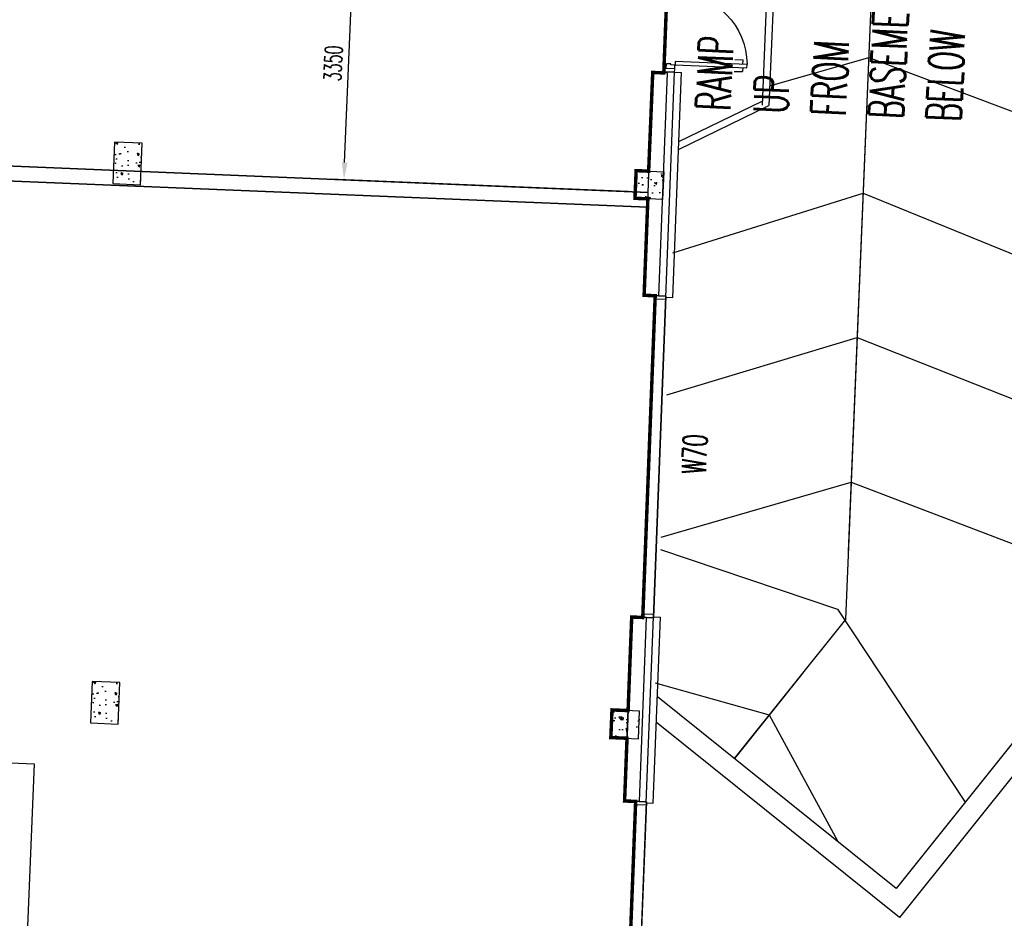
# Model space of a CAD drawing. Header units: millimetres. Extents: x 941089 to 2922714, y 799810 to 1997150.
# Tile 64 of 99: x 985142 to 999374, y 956780 to 969765. Entities that reach past the tile are written whole.
import ezdxf

# ---------------------------------------------------------------- set-up
doc = ezdxf.new("R2010")
doc.units = ezdxf.units.MM
doc.header["$LTSCALE"] = 10
doc.header["$PDMODE"] = 3
doc.header["$PDSIZE"] = 5
doc.linetypes.add('DASHDOT', pattern=[1, 0.5, -0.25, 0, -0.25])
doc.layers.get('DEFPOINTS').update_dxf_attribs({"color": 21})
for name, color, linetype in [('COLS-00$0$CONC-SECTION', 6, 'Continuous'), ('COLS-00$0$HATCH', 22, 'Continuous'), ('FO-00$0$PL-00$0$FIT OUT AREA', 21, 'Continuous'), ('L - PL-ext-00$0$DIMS-MASONARY', 21, 'Continuous'), ('L - PL-ext-00$0$WALL-INTERNAL', 4, 'Continuous'), ('L-PL-00$0$18', 21, 'Continuous'), ('L-PL-00$0$35', 3, 'Continuous'), ('L-PL-00$0$CORE', 6, 'Continuous'), ('L-PL-00$0$DOOR', 2, 'Continuous'), ('L-PL-00$0$EXISTING', 22, 'Continuous'), ('L-PL-00$0$FIT OUT AREA', 1, 'Continuous'), ('L-PL-00$0$PL-ext-00$0$PL-01$0$DOOR', 2, 'Continuous'), ('L-PL-00$0$TEXT-35', 7, 'Continuous'), ('L-PL-00$0$WALL-EXTERNAL', 1, 'Continuous'), ('L-PL-00$0$WALL-INTERNAL', 4, 'Continuous'), ('L-PL-00$0$WALL-STUD-PARTITIONS', 2, 'Continuous'), ('L-PL-00$0$WINDOW', 2, 'Continuous'), ('L-PL-00$0$ZZ-WINDOW-NOS.', 2, 'Continuous'), ('REVISION', 1, 'DASHDOT')]:
    doc.layers.add(name, color=color, linetype=linetype)
doc.styles.add('L - PL-ext-00$0$Standard', font='romans.shx', dxfattribs={"width": 0.6})
doc.styles.add('L-PL-00$0$PL-01$0$STANDARD', font='romans.shx', dxfattribs={"width": 0.6})
doc.styles.add('L-PL-00$0$ROMANS', font='romans.shx', dxfattribs={"width": 0.6})
doc.dimstyles.new('L - PL-ext-00$0$ROYCETON', dxfattribs={"dimscale": 100, "dimtxt": 2.5, "dimasz": 2.5, "dimexe": 2, "dimexo": 1, "dimgap": 1, "dimtad": 1, "dimdec": 0, "dimtxsty": 'L - PL-ext-00$0$Standard', "dimcen": 2.5, "dimclrd": 256, "dimclre": 256, "dimclrt": 2, "dimaunit": 1, "dimazin": 0, "dimtfac": 1, "dimtdec": 0, "dimtmove": 0, "dimatfit": 3, "dimfxl": 0, "dimarcsym": 0})

# ---------------------------------------------------------------- blocks, each defined once
blk = doc.blocks.new('COLS-00')
at = {"layer": 'COLS-00$0$HATCH'}
h = blk.add_hatch(dxfattribs=at)
h.set_pattern_fill('AR-CONC', color=256, scale=2, angle=84.0029, style=0)
h.set_pattern_definition([(134.003, (1008844.5, 953076.94), (69.772, 359.0447), [38.1, -419.1]), (79.003, (1008844.5, 953076.94), (-387.386, -30.1777), [30.48, -335.28]), (184.454, (1008850.33, 953106.86), (-317.6123, 328.868), [32.38, -356.18]), (130.1871, (1008743.47, 953087.55), (140.268, 530.406), [57.15, -628.65]), (180.6385, (1008755.16, 953131.75), (-442.536, 523.911), [48.57, -534.27]), (75.187, (1008743.47, 953087.55), (-442.535, 523.911), [45.72, -502.92]), (105.003, (1008774.04, 953135.42), (235.0923, 280.2014), [38.1, -419.1]), (50.003, (1008774.04, 953135.42), (-353.446, 161.4146), [30.48, -335.28]), (155.4543, (1008793.63, 953158.77), (-118.3546, 441.615), [32.38, -356.18]), (121.50294, (1008844.51, 953076.94), (-167.5392, 23.8116), [0, -331.216, 0, -340.36, 0, -336.55]), (91.50294, (1008844.51, 953076.94), (-185.3023, 153.8412), [0, -194.056, 0, -323.596, 0, -128.27]), (51.50294, (1008832.68, 952964.27), (39.7271, 268.50004), [0, -127, 0, -396.24, 0, -525.78]), (41.5029, (1008827.37, 952913.75), (-19.6224, 299.95), [0, -165.1, 0, -263.144, 0, -373.38])])
h.paths.add_polyline_path([(986488, 967397), (986888, 967380), (986912, 967980), (986513, 967996)])
h = blk.add_hatch(dxfattribs=at)
h.set_pattern_fill('AR-CONC', color=256, scale=2, angle=84.003, style=0)
h.set_pattern_definition([(137.6239, (67022.85, 2042183.33), (46.957115, 362.73442), [38.1, -419.1]), (82.6239, (67022.85, 2042183.33), (-384.70701, -54.58305), [30.48, -335.28]), (188.0749, (67026.76, 2042213.56), (-337.7481, 308.152615), [32.38, -356.18]), (133.8081, (66921.33, 2042187.54), (106.48964, 538.20588), [57.15, -628.65]), (184.2595, (66930.2, 2042232.4), (-474.7406, 494.91622), [48.57, -534.27]), (78.8079, (66921.33, 2042187.54), (-474.7397, 494.91692), [45.72, -502.92]), (108.6239, (66948.82, 2042237.25), (216.926756, 294.489414), [38.1, -419.1]), (53.6239, (66948.8, 2042237.25), (-362.93472, 138.77024), [30.48, -335.28]), (159.0753, (66966.9, 2042261.8), (-146.00882, 433.25886), [32.38, -356.18]), (125.123899, (67022.85, 2042183.33), (-168.708578, 13.183014), [0, -331.216, 0, -340.36, 0, -336.55]), (95.123899, (67022.85, 2042183.33), (-194.648341, 141.831177), [0, -194.056, 0, -323.596, 0, -128.27]), (55.123899, (67018.15, 2042070.15), (22.690511, 270.473017), [0, -127, 0, -396.24, 0, -525.78]), (45.123899, (67016.04, 2042019.4), (-38.526713, 298.11195), [0, -165.1, 0, -263.144, 0, -373.38])])
h.paths.add_polyline_path([(994035, 967184), (994052, 967584), (994452, 967567), (994435, 967167)])
h = blk.add_hatch(dxfattribs=at)
h.set_pattern_fill('AR-CONC', color=256, scale=2, angle=84.0029, style=0)
h.set_pattern_definition([(134.003, (1008522.45, 945283.6), (69.772, 359.0447), [38.1, -419.1]), (79.003, (1008522.45, 945283.6), (-387.386, -30.1777), [30.48, -335.28]), (184.454, (1008528.26, 945313.5), (-317.6123, 328.868), [32.38, -356.18]), (130.1871, (1008421.4, 945294.2), (140.268, 530.406), [57.15, -628.65]), (180.6385, (1008433.1, 945338.4), (-442.536, 523.911), [48.57, -534.27]), (75.187, (1008421.4, 945294.2), (-442.535, 523.911), [45.72, -502.92]), (105.003, (1008451.97, 945342.07), (235.0923, 280.2014), [38.1, -419.1]), (50.003, (1008451.97, 945342.07), (-353.446, 161.4146), [30.48, -335.28]), (155.4543, (1008471.56, 945365.42), (-118.3546, 441.615), [32.38, -356.18]), (121.50294, (1008522.45, 945283.59), (-167.5392, 23.8116), [0, -331.216, 0, -340.36, 0, -336.55]), (91.50294, (1008522.45, 945283.59), (-185.3023, 153.8412), [0, -194.056, 0, -323.596, 0, -128.27]), (51.50294, (1008510.61, 945170.92), (39.7271, 268.50004), [0, -127, 0, -396.24, 0, -525.78]), (41.5029, (1008505.3, 945120.4), (-19.6224, 299.95), [0, -165.1, 0, -263.144, 0, -373.38])])
h.paths.add_polyline_path([(986166, 959604), (986565, 959587), (986590, 960187), (986191, 960203)])
h = blk.add_hatch(dxfattribs=at)
h.set_pattern_fill('AR-CONC', color=256, scale=2, angle=84.0029, style=0)
h.set_pattern_definition([(134.0029, (1022227.56, 972109.46), (69.772, 359.0447), [38.1, -419.1]), (79.003, (1022227.56, 972109.46), (-387.3862, -30.1777), [30.48, -335.28]), (184.454, (1022233.38, 972139.38), (-317.6123, 328.868), [32.38, -356.18]), (130.1871, (1022126.5, 972120.07), (140.268, 530.406), [57.15, -628.65]), (180.6385, (1022138.2, 972164.27), (-442.536, 523.911), [48.57, -534.27]), (75.187, (1022126.5, 972120.07), (-442.535, 523.911), [45.72, -502.92]), (105.0029, (1022157.1, 972167.94), (235.0923, 280.2014), [38.1, -419.1]), (50.003, (1022157.1, 972167.94), (-353.446, 161.4146), [30.48, -335.28]), (155.4543, (1022176.68, 972191.3), (-118.3546, 441.6152), [32.38, -356.18]), (121.50294, (1022227.56, 972109.46), (-167.5392, 23.8116), [0, -331.216, 0, -340.36, 0, -336.55]), (91.50294, (1022227.56, 972109.46), (-185.3023, 153.8412), [0, -194.056, 0, -323.596, 0, -128.27]), (51.50294, (1022215.73, 971996.79), (39.7271, 268.50004), [0, -127, 0, -396.24, 0, -525.78]), (41.5029, (1022210.42, 971946.27), (-19.6224, 299.95), [0, -165.1, 0, -263.144, 0, -373.38])])
h.paths.add_polyline_path([(994096, 959606), (994103, 959775), (993703, 959791), (993696, 959623)])
h.paths.add_polyline_path([(993696, 959623), (993686, 959392), (994086, 959375), (994096, 959606)])
at = {"layer": 'COLS-00$0$CONC-SECTION'}
for p, q in [((993703, 959791), (993686, 959392)), ((994103, 959775), (993703, 959791)), ((994086, 959375), (994103, 959775)), ((993686, 959392), (994086, 959375))]:
    blk.add_line(p, q, dxfattribs=at)
for points in [[(986488, 967397), (986888, 967380), (986912, 967980), (986513, 967996)], [(994035, 967184), (994052, 967584), (994452, 967567), (994435, 967167)], [(986166, 959604), (986565, 959587), (986590, 960187), (986191, 960203)]]:
    blk.add_lwpolyline(points, close=True, dxfattribs=at)
blk = doc.blocks.new('FO-00')
at = {"layer": 'DEFPOINTS', "color": 5, "const_width": 50}
blk.add_lwpolyline([(994631.5, 973645.2), (994451.9, 968996), (994292, 969002.3), (994232.8, 967576), (994052.1, 967583.5), (994035.5, 967183.9), (994221.4, 967176.2), (994167.6, 965782.5), (994327.5, 965776.2), (994147.8, 961127.3), (993987.9, 961133.5), (993935.7, 959781.7), (993703, 959791.3), (993686.4, 959391.7), (993920.3, 959382), (993885.2, 958475.4), (994045.1, 958469.1), (993865.5, 953820.2)], dxfattribs=at)
at = {"layer": 'FO-00$0$PL-00$0$FIT OUT AREA'}
blk.add_lwpolyline([(967854.3, 960248.7), (969848.5, 960166.3), (972994.3, 960036.3), (979939.6, 959748.3), (979958.7, 960210.3), (982215.2, 960117), (982295, 962045.4), (980038.4, 962138.7), (980264.1, 967596.5), (980805.4, 967574.1), (980806.8, 967609.1), (994216.1, 967054.9), (994167.5, 965782.6), (994481.6, 965770.3), (994302, 961121.3), (993987.9, 961133.5), (993885.2, 958475.5), (994200, 958463.3), (994020.3, 953814.2)], dxfattribs=at)
blk = doc.blocks.new('L-PL-00$0$PL-ext-00$0$PL-01$0$DOOR-950-flat-1-flat-2')
at = {"layer": 'L-PL-00$0$PL-ext-00$0$PL-01$0$DOOR'}
for p, q in [((-11, 913), (-60, 910)), ((-54, 810), (-60, 910)), ((29, 916), (79, 919)), ((86, 819), (79, 919)), ((898, 157), (942, 160)), ((898, 157), (901, 110)), ((942, 160), (948, 60)), ((-6, 100), (38, 103)), ((-6, 100), (0, 0)), ((0, 0), (56, 4)), ((38, 103), (41, 56)), ((41, 56), (53, 57)), ((53, 57), (56, 4)), ((889, 109), (901, 110)), ((889, 109), (892, 56)), ((892, 56), (948, 60))]:
    blk.add_line(p, q, dxfattribs=at)
blk.add_lwpolyline([(80, 108), (41, 106), (-14, 963), (26, 966)], close=True, dxfattribs=at)
blk.add_circle((38, 106), 3, dxfattribs=at)
blk.add_arc((38, 103), 862, 3.6209, 90.7506, dxfattribs=at)
blk = doc.blocks.new('L-PL-00')
at = {"layer": 'L-PL-00$0$18', "color": 22}
for p, q in [((997753.5, 977375.5), (997118.8, 962081.5)), ((995983.7, 968811), (997415, 969218)), ((997415, 969218), (1000371.4, 968105.2)), ((994582.2, 966395.8), (997333.7, 967259)), ((997333.7, 967259), (1000286.3, 966055.8)), ((994497.4, 964342.8), (997247, 965170.5)), ((997247, 965170.5), (1000201.3, 964006.5)), ((994412.6, 962289.6), (997160.3, 963080)), ((997160.3, 963080), (1000116.2, 961957.1)), ((994405.1, 962110.3), (996964.7, 961248.9)), ((996964.7, 961248.9), (998807.1, 958458.3)), ((996464.2, 960332), (995471.5, 959090.8)), ((994325.6, 960185), (995974.5, 959719.7)), ((995974.5, 959719.7), (996960.2, 957900.5))]:
    blk.add_line(p, q, dxfattribs=at)
at = {"layer": 'L-PL-00$0$35', "color": 7}
blk.add_lwpolyline([(984044.9, 952355.5), (984321.8, 959056.6), (985351.6, 959014), (985074.6, 952312.9)], close=True, dxfattribs=at)
at = {"layer": 'L-PL-00$0$CORE'}
for p, q in [((994202.8, 961125), (994302, 961121.2)), ((994302, 961121.2), (994303.3, 961136)), ((994303.3, 961136), (994403.2, 961132.2))]:
    blk.add_line(p, q, dxfattribs=at)
at = {"layer": 'L-PL-00$0$EXISTING', "color": 22}
for p, q in [((997753.5, 977375.5), (997078.1, 961099.5)), ((994405.1, 962110.3), (996964.7, 961248.9)), ((996964.7, 961248.9), (998807.1, 958458.3)), ((997078.1, 961099.5), (995470.3, 959089.3)), ((994325.6, 960185), (995974.5, 959719.7)), ((995974.5, 959719.7), (996965.3, 957891.2))]:
    blk.add_line(p, q, dxfattribs=at)
at = {"layer": 'L-PL-00$0$FIT OUT AREA'}
blk.add_lwpolyline([(967854.3, 960248.7), (969848.5, 960166.3), (972994.3, 960036.3), (979939.6, 959748.3), (979958.7, 960210.3), (982215.2, 960117), (982295, 962045.4), (980038.4, 962138.7), (980264.1, 967596.5), (980805.4, 967574.1), (980806.8, 967609.1), (994216.1, 967054.9), (994167.5, 965782.6), (994481.6, 965770.3), (994302, 961121.3), (993987.9, 961133.5), (993885.2, 958475.5), (994200, 958463.3), (994020.3, 953814.2)], dxfattribs=at)
at = {"layer": 'L-PL-00$0$WALL-EXTERNAL'}
for p, q in [((997096.9, 998125.1, 0), (995872, 968529.5)), ((997196.8, 998121, 0), (995971.9, 968525.4)), ((994481.8, 965755.1), (994607.3, 969004.9)), ((994581.7, 965751.2), (994707.3, 969001)), ((994607.3, 969004.9), (994707.3, 969001)), ((994664.2, 967890.5), (995971.9, 968525.4, 0)), ((994668.6, 968003.8), (995874.5, 968589.2, 0)), ((994481.8, 965755.1), (994581.7, 965751.2)), ((994199.4, 958448), (994303.3, 961136)), ((994299.3, 958444.2), (994403.2, 961132.2)), ((994303.3, 961136), (994403.2, 961132.2)), ((994199.4, 958448), (994299.3, 958444.2))]:
    blk.add_line(p, q, dxfattribs=at)
at = {"layer": 'L-PL-00$0$WALL-INTERNAL'}
for p, q in [((994167.6, 965782.5), (994292, 969002.3)), ((994506.8, 968994), (994292, 969002.3)), ((994382.4, 965774.2), (994506.8, 968994)), ((994225, 967269.7), (980815.7, 967823.9)), ((980806.8, 967609.1), (994216.1, 967054.9)), ((994382.4, 965774.2), (994167.6, 965782.5)), ((993885.2, 958475.4), (993987.9, 961133.5)), ((994202.8, 961125.2), (993987.9, 961133.5)), ((994100.1, 958467.1), (994202.8, 961125.2)), ((997811.3, 957213.2), (994358.7, 959980.1)), ((1000034.8, 959993.2), (997811.3, 957213.2)), ((1000330.4, 959882.6), (997858, 956791.3)), ((997858, 956791.3), (994344.3, 959607.2)), ((994100.1, 958467.1), (993885.2, 958475.4))]:
    blk.add_line(p, q, dxfattribs=at)
at = {"layer": 'L-PL-00$0$WALL-STUD-PARTITIONS'}
blk.add_line((994607.3, 969004.9), (994452.4, 969010.9), dxfattribs=at)
at = {"layer": 'L-PL-00$0$WINDOW'}
for p, q in [((994609.3, 969054.8), (994454.4, 969060.8)), ((994147.8, 961127.2), (994327.5, 965776.2)), ((994302, 961121.2), (994481.7, 965770.2)), ((994480.5, 965720.2), (994325.6, 965726.2)), ((994481.7, 965770.2), (994327.5, 965776.2)), ((994481.8, 965755.1), (994482.4, 965770.2)), ((994302, 961121.2), (994147.8, 961127.2)), ((994304.6, 961171.1), (994149.7, 961177.1)), ((994302.6, 961121.2), (994303.2, 961136)), ((993865.5, 953820.1), (994045.1, 958469.1)), ((994020.4, 953814.1), (994200, 958463.1)), ((994198.1, 958413.2), (994043.3, 958419.1)), ((994200, 958463.1), (994045.1, 958469.1))]:
    blk.add_line(p, q, dxfattribs=at)
blk.add_lwpolyline([(994454.4, 969060.8), (994452.4, 969010.9), (994607.3, 969004.9), (994609.3, 969054.8), (994454.4, 969060.8)], dxfattribs=at)
at = {"layer": 'L-PL-00$0$DOOR', "xscale": -1.210526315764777, "yscale": 1.210526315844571, "zscale": 1.210526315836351, "rotation": 271.4080614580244}
blk.add_blockref('L-PL-00$0$PL-ext-00$0$PL-01$0$DOOR-950-flat-1-flat-2', (994488.3, 969059.5), dxfattribs=at)
at = {"layer": 'L-PL-00$0$TEXT-35', "insert": (999576.1, 968244.6), "char_height": 500, "width": 1, "attachment_point": 7, "rotation": 87.31846, "style": 'L-PL-00$0$PL-01$0$STANDARD'}
blk.add_mtext('RAMP UP FROM\\PBASEMENT BELOW\\P    ', dxfattribs=at)
at = {"layer": 'L-PL-00$0$ZZ-WINDOW-NOS.', "insert": (994710.1, 963207.2), "char_height": 350, "width": 916, "attachment_point": 1, "rotation": 87.6336, "style": 'L-PL-00$0$ROMANS'}
blk.add_mtext('W70', dxfattribs=at)
blk = doc.blocks.new('*D799')
at = {"layer": 'DEFPOINTS', "color": 0}
for p in [(989967, 970799), (994511, 970611, 0), (994039, 967277, 0)]:
    blk.add_point(p, dxfattribs=at)
at = {"layer": 'L - PL-ext-00$0$DIMS-MASONARY', "lineweight": -2}
for p, q in [((994411, 970615), (989767, 970807)), ((989839, 967701), (989957, 970549)), ((993939, 967281), (989629, 967460))]:
    blk.add_line(p, q, dxfattribs=at)
at = {"layer": 'L - PL-ext-00$0$DIMS-MASONARY'}
for points in [[(989915, 970551), (989999, 970547), (989967, 970799)], [(989798, 967703), (989881, 967699), (989829, 967451)]]:
    blk.add_solid(points, dxfattribs=at)
at = {"layer": 'L - PL-ext-00$0$DIMS-MASONARY', "color": 2, "insert": (989673, 969134), "char_height": 250, "attachment_point": 5, "rotation": 87.6334, "style": 'L - PL-ext-00$0$Standard'}
blk.add_mtext('3350', dxfattribs=at)
blk = doc.blocks.new('L - PL-ext-00')
at = {"layer": 'L - PL-ext-00$0$WALL-INTERNAL'}
for p, q in [((980815.7, 967823.9), (994225, 967269.7)), ((994216.1, 967054.9), (980806.8, 967609.1))]:
    blk.add_line(p, q, dxfattribs=at)
at = {"layer": 'L - PL-ext-00$0$DIMS-MASONARY'}
dim = blk.add_linear_dim(base=(989967.3, 970799), p1=(994039.4, 967277.4, 0), p2=(994510.6, 970611.2, 0), angle=87.63343, dimstyle='L - PL-ext-00$0$ROYCETON', dxfattribs=at)
dim.commit()
dim.dimension.update_dxf_attribs({"geometry": '*D799', "text_midpoint": (989673.3, 969134.5)})

msp = doc.modelspace()

# ---------------------------------------------------------------- block references
at = {"layer": 'REVISION'}
for name in ['FO-00', 'L - PL-ext-00', 'L-PL-00', 'COLS-00']:
    msp.add_blockref(name, (0, 0), dxfattribs=at)

doc.saveas('drawing.dxf')
